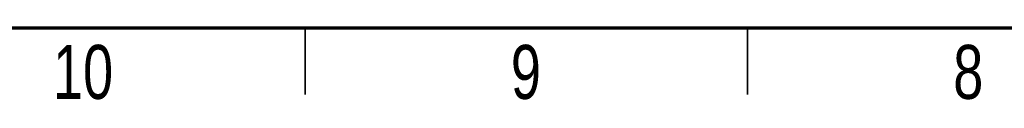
# Model space of a CAD drawing. Header units: millimetres. Extents: x 2 to 591, y 2 to 418.
# Tile 2 of 15: x 115 to 226, y 2 to 10. Entities that reach past the tile are written whole.
import ezdxf

# ---------------------------------------------------------------- set-up
doc = ezdxf.new("R2010")
doc.units = ezdxf.units.MM
doc.styles.add('SLDTEXTSTYLE0', font='TXT', dxfattribs={"width": 0.75})

msp = doc.modelspace()

# ---------------------------------------------------------------- linework, layer by layer
at = {"color": 7, "linetype": 'Continuous', "lineweight": 70}
msp.add_line((584, 10), (10, 10), dxfattribs=at)
at = {"color": 7, "linetype": 'Continuous', "lineweight": 35}
for p, q in [((147, 10), (147, 2.5)), ((197, 10), (197, 2.5))]:
    msp.add_line(p, q, dxfattribs=at)

# ---------------------------------------------------------------- texts
at = {"color": 7, "linetype": 'Continuous', "lineweight": 0, "attachment_point": 2, "style": 'SLDTEXTSTYLE0'}
for s, insert, char_height in [('10', (121.88, 8.11), 6.096), ('9', (171.94, 8.11), 6.1), ('8', (221.94, 8.11), 6.1)]:
    msp.add_mtext(s, dxfattribs=dict(at, insert=insert, char_height=char_height))

doc.saveas('drawing.dxf')
